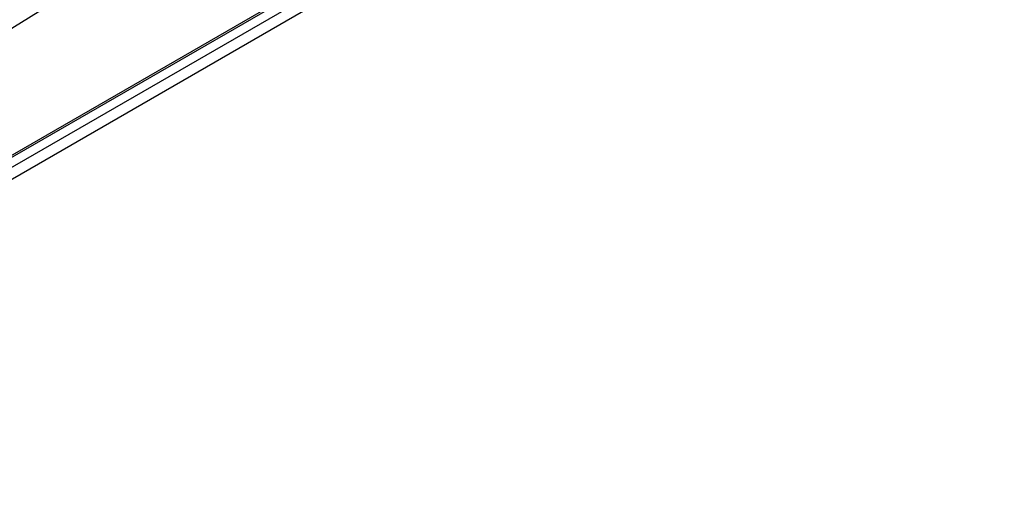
# Model space of a CAD drawing. Header units: millimetres. Extents: x 0 to 287, y 0 to 200.
# Tile 63 of 68: x 255 to 270, y 122 to 130. Entities that reach past the tile are written whole.
import ezdxf

# ---------------------------------------------------------------- set-up
doc = ezdxf.new("R2010")
doc.units = ezdxf.units.MM
doc.layers.add('130.193_BW4C_CTM', color=7, linetype='Continuous')
doc.layers.add('Défaut', color=7, linetype='Continuous')

# ---------------------------------------------------------------- blocks, each defined once
blk = doc.blocks.new('SE3')
at = {"layer": '130.193_BW4C_CTM', "color": 7, "linetype": 'Continuous'}
for p, q in [((274.568, 142.247), (244.638, 123.769)), ((246.035, 122.719), (279.092, 141.805)), ((279.184, 141.662), (246.12, 122.572)), ((244.567, 122.037), (274.633, 139.387)), ((244.588, 122.082), (274.654, 139.432))]:
    blk.add_line(p, q, dxfattribs=at)

msp = doc.modelspace()

# ---------------------------------------------------------------- block references
at = {"layer": 'Défaut'}
msp.add_blockref('SE3', (0, 0), dxfattribs=at)

doc.saveas('drawing.dxf')
